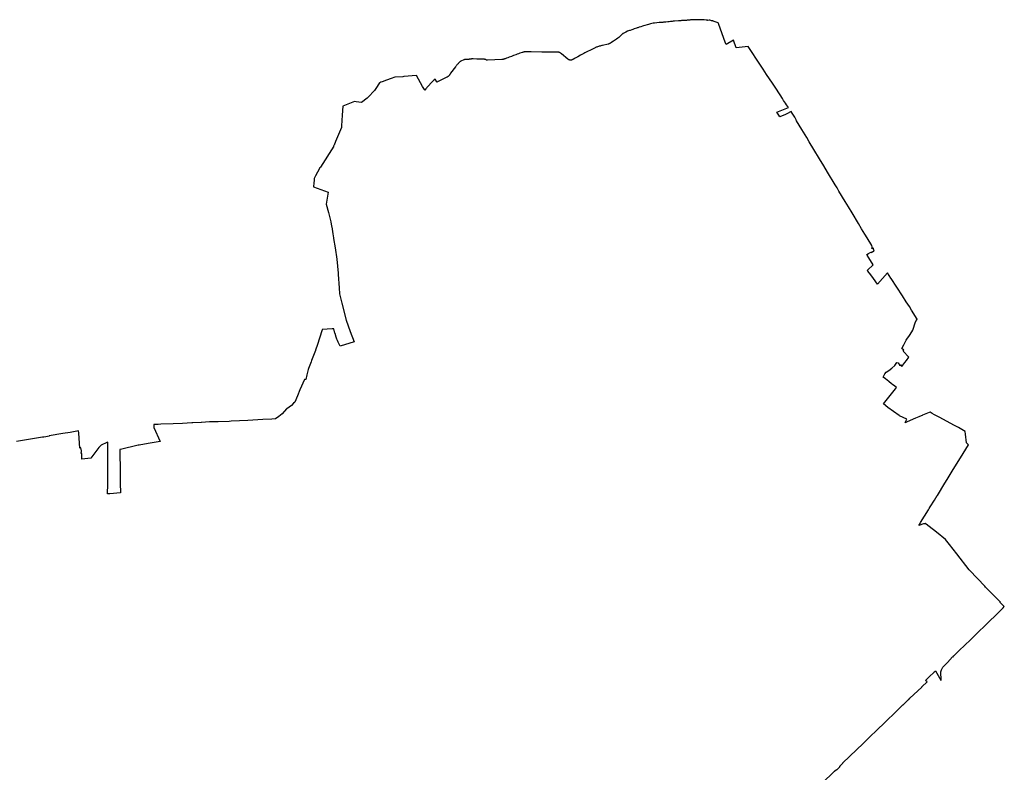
# Model space of a CAD drawing. Header units: inches. Extents: x 124567 to 140612, y 393451 to 405778.
# Tile 4 of 4: x 132589 to 140612, y 399644 to 405778. Entities that reach past the tile are written whole.
import ezdxf

# ---------------------------------------------------------------- set-up
doc = ezdxf.new("R2010")
doc.units = ezdxf.units.IN
doc.header["$MEASUREMENT"] = 0
doc.layers.add('gk-bgg-burg gem grens5', color=3, linetype='Continuous', lineweight=30)

msp = doc.modelspace()

# ---------------------------------------------------------------- linework, layer by layer
at = {"layer": 'gk-bgg-burg gem grens5', "color": 3, "linetype": 'Continuous', "lineweight": 30, "flags": 128}
msp.add_lwpolyline([(139134.194, 399561.593), (139220.645, 399644.659), (139228.506, 399652.255), (139228.582, 399652.329), (139243.713, 399667.044), (139246.392, 399664.479), (139273.483, 399690.712), (139272.216, 399692.248), (139270.514, 399694.459), (139296.646, 399719.782), (139297.264, 399720.381), (139351.432, 399772.897), (139409.124, 399828.862), (139458.864, 399876.382), (139459.314, 399876.813), (139463.099, 399880.534), (139517, 399932.983), (139518.818, 399934.745), (139570.507, 399984.853), (139586.177, 400000), (139624.158, 400036.713), (139624.766, 400037.304), (139665.064, 400076.405), (139665.353, 400076.686), (139705.095, 400115.233), (139705.494, 400115.62), (139785.601, 400193.213), (139787.142, 400194.705), (139831.997, 400238.269), (139832.528, 400238.784), (139842.222, 400248.174), (139843.165, 400249.088), (139938.437, 400338.935), (139939.097, 400339.557), (139982.768, 400380.254), (139969.997, 400392.936), (140000, 400422.636), (140038.923, 400461.166), (140044.11, 400466.3), (140044.11, 400466.3), (140050.142, 400472.27), (140061.216, 400452.542), (140094.079, 400394.003), (140097.927, 400396.303), (140093.104, 400462.996), (140099.776, 400478.78), (140106.785, 400495.362), (140111.122, 400500), (140147.648, 400539.064), (140190.746, 400584.167), (140191.597, 400582.903), (140192.414, 400583.896), (140199.304, 400592.273), (140199.586, 400592.616), (140244.974, 400636.851), (140244.766, 400637.067), (140289.84, 400681.08), (140290.927, 400679.958), (140335.961, 400723.624), (140335.598, 400723.997), (140380.451, 400767.461), (140381.962, 400768.925), (140471.463, 400855.735), (140470.852, 400856.355), (140559.504, 400942.274), (140562.047, 400944.739), (140602.666, 400985.454), (140611.612, 400994.421), (140606.137, 401000), (140601.903, 401004.315), (140593.921, 401012.448), (140580.894, 401025.417), (140577.97, 401028.295), (140579.197, 401029.487), (140579.764, 401030.036), (140461.555, 401151.682), (140459.081, 401154.227), (140459.012, 401154.298), (140453.265, 401160.243), (140330.195, 401287.536), (140325.493, 401293.945), (140223.617, 401424.225), (140164.672, 401500), (140142.247, 401528.827), (140132.924, 401541.532), (140057.855, 401601.995), (140000, 401648.588), (139976.126, 401667.814), (139970.735, 401672.153), (139967.286, 401671.367), (139964.561, 401670.418), (139962.249, 401669.794), (139959.763, 401669.091), (139957.346, 401668.7), (139952.373, 401670.386), (139915.146, 401655.911), (139925.64, 401672.823), (139929.37, 401679.13), (139929.536, 401679.411), (139993.619, 401783.174), (140000, 401793.415), (140008.085, 401806.39), (140008.596, 401807.21), (140042.842, 401863.27), (140065.845, 401900.549), (140066.188, 401901.105), (140127.057, 402000), (140145.644, 402030.198), (140187.77, 402098.244), (140275.98, 402241.764), (140319.77, 402313.012), (140304.392, 402329.457), (140296.031, 402399.58), (140293.29, 402422.565), (140237.318, 402452.986), (140205.611, 402470.151), (140080.888, 402537.705), (140042.306, 402558.628), (140024.882, 402569.614), (140006.958, 402580.181), (140006.867, 402580.235), (140000, 402577.276), (139945.254, 402553.688), (139943.667, 402553.004), (139934.201, 402548.792), (139915.685, 402540.554), (139888.756, 402528.995), (139820.565, 402500), (139808.072, 402494.688), (139801.223, 402491.691), (139803.276, 402495.564), (139805.63, 402500), (139817.076, 402521.569), (139757.593, 402549.591), (139755.231, 402551.3), (139755.152, 402551.358), (139662.945, 402618.498), (139627.588, 402646.504), (139725.088, 402770.312), (139732.143, 402779.262), (139718.575, 402790.088), (139700.51, 402804.502), (139692.098, 402811.215), (139669.532, 402829.221), (139642.716, 402850.618), (139642.72, 402850.699), (139624.739, 402865.557), (139637.385, 402892.406), (139650.394, 402903.979), (139670.024, 402917.689), (139695.19, 402937.542), (139720.759, 402960.538), (139736.486, 402983.734), (139747.821, 402980.858), (139760.798, 402960.259), (139768.685, 402965.202), (139777.579, 402951.932), (139802.369, 402985.145), (139813.457, 403000), (139833.589, 403026.972), (139786.527, 403076.431), (139791.795, 403083.178), (139777.359, 403098.828), (139792.591, 403128.037), (139812.291, 403165.862), (139817.186, 403172.849), (139839.795, 403205.144), (139844.343, 403211.642), (139866.888, 403246.754), (139888.761, 403314.223), (139897.679, 403333.594), (139900.68, 403334.932), (139900.512, 403335.461), (139902.818, 403336.237), (139856.165, 403410.273), (139837.962, 403439.155), (139812.758, 403479.076), (139782.084, 403527.647), (139781.963, 403527.833), (139689.514, 403668.974), (139687.624, 403671.952), (139660.745, 403714.374), (139660.652, 403714.522), (139579.744, 403622.515), (139545.271, 403668.692), (139523.912, 403697.304), (139500.82, 403728.193), (139497.202, 403735.282), (139543.968, 403779.331), (139543.175, 403780.639), (139508.407, 403837.786), (139495.076, 403859.727), (139492.803, 403863.396), (139505.704, 403871.085), (139524.321, 403882.228), (139525.568, 403880.381), (139541.717, 403889.828), (139542.813, 403887.66), (139550.245, 403890.869), (139543.77, 403918.331), (139541.649, 403915.426), (139540.527, 403914.662), (139532.841, 403910.721), (139534.51, 403916.829), (139534.71, 403922.477), (139534.121, 403927.686), (139531.37, 403936.275), (139493.2, 404000), (139475.2, 404030.051), (139449.43, 404073.053), (139422.556, 404117.879), (139370.919, 404203.963), (139342.094, 404251.991), (139316.29, 404294.977), (139264.664, 404380.949), (139249.528, 404406.148), (139234.601, 404430.999), (139171.347, 404536.155), (139140.179, 404587.956), (139106.681, 404643.622), (139060.96, 404719.589), (139022.438, 404783.582), (139001.745, 404817.955), (138963.024, 404882.268), (138919.525, 404953.181), (138919.266, 404953.662), (138918.762, 404954.599), (138914.442, 404962.627), (138912.777, 404965.721), (138903.776, 404982.447), (138893.055, 405000), (138883.769, 405015.204), (138875.557, 405028.649), (138841.01, 405011.165), (138823.348, 405002.752), (138816.496, 405000), (138782.604, 404986.388), (138773.942, 405000), (138758.413, 405024.402), (138852.301, 405062.959), (138837.568, 405084.694), (138829.056, 405097.253), (138813.884, 405120.365), (138803.681, 405135.911), (138784.449, 405165.212), (138743.347, 405227.841), (138722.635, 405259.404), (138674.773, 405332.355), (138647.39, 405374.099), (138624.891, 405408.407), (138525.267, 405560.352), (138427.871, 405549.379), (138406.317, 405610.534), (138344.678, 405575.879), (138340.868, 405586.412), (138283.047, 405746.281), (138282.786, 405747.003), (138281.156, 405751.518), (138280.774, 405752.575), (138239.692, 405766.849), (138238.438, 405767.053), (138230.079, 405768.67), (138225.561, 405769.476), (138219.405, 405771.263), (138213.642, 405772.963), (138207.634, 405773.003), (138196.894, 405772.442), (138195.308, 405772.424), (138193.727, 405772.537), (138192.221, 405772.766), (138190.738, 405773.114), (138189.661, 405773.476), (138186.437, 405774.311), (138183.146, 405774.806), (138166.669, 405776.469), (138165.091, 405776.753), (138163.506, 405776.987), (138159.691, 405777.335), (138155.863, 405777.388), (138155.213, 405777.367), (138154.566, 405777.339), (138142.151, 405777.635), (138133.349, 405777.719), (138124.551, 405777.471), (138118.433, 405777.246), (138112.351, 405777.101), (138110.805, 405777.077), (138109.259, 405777.058), (138106.614, 405777.038), (138103.97, 405777.032), (138102.47, 405777.036), (138100.973, 405777.156), (138097.131, 405777.091), (138093.291, 405777.168), (138085.917, 405777.349), (138078.719, 405777.006), (138077.199, 405776.894), (138075.683, 405776.754), (138073.944, 405776.561), (138072.21, 405776.331), (138067.42, 405775.911), (138062.613, 405776.047), (138061.763, 405776.252), (138060.89, 405776.397), (138059.38, 405776.497), (138057.871, 405776.41), (138056.365, 405776.132), (138054.907, 405775.67), (138048.929, 405775.101), (138047.279, 405775.041), (138045.809, 405774.937), (138044.284, 405774.853), (138042.761, 405774.749), (138037.23, 405774.196), (138031.734, 405773.374), (138026.999, 405772.792), (138022.42, 405772.408), (138021.771, 405772.405), (138021.298, 405772.384), (138019.381, 405772.293), (138004.442, 405771.589), (138001.394, 405771.459), (138000, 405771.4), (137991.603, 405771.044), (137981.793, 405770.172), (137975.706, 405769.631), (137972.249, 405769.213), (137969.019, 405768.809), (137967.487, 405768.675), (137965.956, 405768.548), (137961.058, 405768.18), (137956.156, 405767.874), (137924.349, 405765.958), (137914.82, 405765.199), (137905.328, 405764.074), (137902.198, 405763.621), (137901.722, 405763.548), (137901.247, 405763.476), (137891.603, 405762), (137881.934, 405760.703), (137878.056, 405760.205), (137874.176, 405759.733), (137872.618, 405759.55), (137871.06, 405759.371), (137854.028, 405757.682), (137836.956, 405756.48), (137835.42, 405756.395), (137833.884, 405756.314), (137830.693, 405756.123), (137827.834, 405755.94), (137826.302, 405755.837), (137824.771, 405755.733), (137820.216, 405755.406), (137815.664, 405755.056), (137815.331, 405755.029), (137815, 405755.003), (137813.797, 405754.905), (137812.595, 405754.807), (137807.952, 405754.409), (137803.313, 405753.988), (137801.77, 405754.021), (137800.265, 405753.85), (137760.242, 405749.292), (137750.481, 405748.052), (137740.93, 405746.201), (137729.68, 405743.601), (137713.811, 405739.341), (137670.701, 405726.66), (137665.002, 405724.751), (137650.82, 405720.371), (137637.151, 405715.632), (137624.741, 405711.751), (137619.16, 405710.171), (137614.011, 405708.552), (137596.362, 405702.08), (137585.471, 405697.771), (137575.762, 405694.482), (137563.081, 405690.571), (137556.721, 405688.281), (137542.502, 405682.961), (137529.092, 405677.332), (137517.932, 405671.882), (137507.522, 405665.691), (137506.023, 405664.853), (137504.553, 405663.964), (137503.114, 405663.026), (137502.407, 405662.538), (137501.018, 405661.528), (137500.337, 405661.005), (137499.001, 405659.926), (137497.702, 405658.801), (137496.443, 405657.633), (137495.224, 405656.423), (137490.2, 405651.382), (137483.072, 405642.502), (137474.79, 405635.061), (137469.841, 405631.362), (137463.892, 405627.39), (137451.072, 405618.062), (137443.201, 405613.181), (137427.381, 405602.041), (137421.731, 405598.811), (137409.99, 405591.411), (137403.343, 405587.722), (137401.158, 405585.96), (137397.259, 405584.059), (137395.519, 405583.065), (137394.817, 405582.672), (137393.392, 405581.922), (137391.942, 405581.223), (137391.208, 405580.893), (137389.745, 405580.28), (137389.006, 405579.992), (137388.262, 405579.718), (137386.76, 405579.207), (137386.003, 405578.972), (137384.476, 405578.54), (137382.936, 405578.161), (137338.038, 405567.932), (137331.245, 405566.319), (137324.48, 405564.589), (137317.746, 405562.744), (137311.045, 405560.783), (137304.379, 405558.707), (137297.749, 405556.517), (137292.507, 405554.584), (137287.3, 405552.557), (137282.131, 405550.437), (137277, 405548.224), (137271.91, 405545.92), (137266.863, 405543.524), (137261.859, 405541.038), (137195.089, 405507.027), (137185.451, 405502.021), (137181.558, 405500), (137159.379, 405488.298), (137137.354, 405476.31), (137115.486, 405464.037), (137106.968, 405459.519), (137102.21, 405456.935), (137098.481, 405454.91), (137097.556, 405454.218), (137096.608, 405453.558), (137095.638, 405452.932), (137094.646, 405452.34), (137093.635, 405451.782), (137092.604, 405451.26), (137092.083, 405451.013), (137091.027, 405450.545), (137089.955, 405450.115), (137088.869, 405449.722), (137087.77, 405449.367), (137086.659, 405449.05), (137085.538, 405448.772), (137084.408, 405448.533), (137083.271, 405448.334), (137082.127, 405448.174), (137080.978, 405448.054), (137079.754, 405447.97), (137078.527, 405447.932), (137077.914, 405447.929), (137076.687, 405447.958), (137076.22, 405447.982), (137075.083, 405448.065), (137073.95, 405448.188), (137072.259, 405448.444), (137071.14, 405448.663), (137070.03, 405448.92), (137068.928, 405449.215), (137067.838, 405449.548), (137066.76, 405449.918), (137065.694, 405450.324), (137064.644, 405450.767), (137063.609, 405451.246), (137062.592, 405451.76), (137061.592, 405452.308), (137060.13, 405453.195), (137059.215, 405453.803), (137058.32, 405454.442), (137057.448, 405455.109), (137056.598, 405455.806), (137004.465, 405500), (137002.275, 405501.77), (137000, 405503.429), (136999.188, 405503.981), (136997.535, 405505.043), (136995.847, 405506.047), (136994.125, 405506.992), (136992.371, 405507.877), (136991.483, 405508.296), (136989.686, 405509.089), (136987.862, 405509.82), (136986.015, 405510.487), (136984.145, 405511.09), (136983.203, 405511.367), (136981.305, 405511.872), (136980.349, 405512.1), (136978.428, 405512.507), (136976.493, 405512.846), (136974.548, 405513.119), (136973.572, 405513.23), (136971.615, 405513.402), (136969.653, 405513.506), (136968.672, 405513.532), (136966.707, 405513.535), (136964.744, 405513.469), (136947.299, 405513.903), (136906.619, 405513.82), (136885.824, 405513.843), (136865.029, 405513.996), (136844.236, 405514.281), (136758.04, 405515.792), (136738.766, 405516.222), (136717.73, 405516.177), (136716.079, 405516.158), (136714.43, 405516.111), (136712.781, 405516.035), (136711.133, 405515.93), (136709.488, 405515.797), (136707.845, 405515.636), (136706.206, 405515.446), (136704.57, 405515.228), (136702.938, 405514.981), (136701.31, 405514.706), (136699.687, 405514.403), (136698.07, 405514.072), (136696.459, 405513.713), (136694.855, 405513.326), (136693.257, 405512.912), (136691.667, 405512.47), (136690.084, 405512), (136688.51, 405511.503), (136686.945, 405510.979), (136675.66, 405507.432), (136664.412, 405503.772), (136653.2, 405500), (136642.334, 405496.236), (136631.502, 405492.376), (136613.447, 405485.795), (136595.5, 405478.923), (136577.667, 405471.762), (136566.78, 405467.385), (136555.857, 405463.1), (136544.898, 405458.906), (136543.528, 405458.383), (136542.15, 405457.883), (136540.763, 405457.407), (136539.369, 405456.955), (136537.967, 405456.527), (136536.557, 405456.123), (136535.141, 405455.743), (136533.719, 405455.388), (136532.291, 405455.056), (136530.857, 405454.75), (136529.418, 405454.468), (136527.975, 405454.211), (136526.527, 405453.978), (136525.076, 405453.77), (136523.621, 405453.587), (136522.164, 405453.43), (136520.704, 405453.297), (136519.242, 405453.189), (136517.778, 405453.106), (136461.63, 405450.414), (136400.603, 405447.802), (136399.483, 405447.784), (136398.736, 405447.806), (136397.991, 405447.856), (136396.905, 405447.976), (136396.185, 405448.088), (136395.469, 405448.225), (136394.406, 405448.478), (136393.358, 405448.787), (136392.328, 405449.151), (136391.318, 405449.569), (136390.332, 405450.039), (136389.689, 405450.382), (136389.058, 405450.747), (136387.792, 405451.366), (136386.505, 405451.939), (136385.854, 405452.208), (136384.538, 405452.711), (136383.873, 405452.944), (136382.532, 405453.375), (136381.876, 405453.566), (136380.554, 405453.914), (136379.888, 405454.07), (136378.55, 405454.348), (136377.096, 405454.596), (136375.633, 405454.789), (136374.899, 405454.865), (136354.717, 405456.204), (136353.491, 405456.278), (136352.263, 405456.331), (136351.035, 405456.364), (136349.806, 405456.377), (136348.578, 405456.369), (136347.349, 405456.341), (136346.122, 405456.292), (136344.895, 405456.223), (136343.584, 405456.129), (136342.272, 405456.058), (136340.959, 405456.011), (136339.645, 405455.987), (136338.331, 405455.987), (136337.017, 405456.011), (136335.703, 405456.058), (136334.391, 405456.129), (136333.139, 405456.218), (136331.889, 405456.329), (136330.641, 405456.462), (136329.396, 405456.616), (136321.778, 405456.952), (136314.156, 405457.158), (136284.184, 405457.615), (136282.37, 405457.672), (136280.555, 405457.698), (136278.74, 405457.693), (136276.925, 405457.656), (136275.111, 405457.588), (136273.298, 405457.489), (136271.488, 405457.359), (136269.68, 405457.197), (136267.875, 405457.004), (136266.074, 405456.781), (136264.277, 405456.526), (136262.484, 405456.24), (136262.027, 405456.162), (136261.57, 405456.082), (136261.114, 405456), (136259.136, 405455.704), (136257.566, 405455.469), (136252, 405454.637), (136249.348, 405454.264), (136246.689, 405453.938), (136244.025, 405453.659), (136241.357, 405453.427), (136238.685, 405453.243), (136236.01, 405453.105), (136233.333, 405453.014), (136230.654, 405452.971), (136227.976, 405452.975), (136227.076, 405452.988), (136226.177, 405453.005), (136225.277, 405453.028), (136221.322, 405453.139), (136219.686, 405453.142), (136218.596, 405453.095), (136217.508, 405453.01), (136216.424, 405452.886), (136214.808, 405452.628), (136213.739, 405452.408), (136212.679, 405452.15), (136211.629, 405451.855), (136210.573, 405451.518), (136209.529, 405451.142), (136209.013, 405450.94), (136207.991, 405450.508), (136206.986, 405450.039), (136183.912, 405438.774), (136182.23, 405437.915), (136180.578, 405436.998), (136178.96, 405436.023), (136178.165, 405435.515), (136176.601, 405434.456), (136175.075, 405433.342), (136173.589, 405432.176), (136172.146, 405430.958), (136170.746, 405429.689), (136170.063, 405429.037), (136165.373, 405424.138), (136160.771, 405419.158), (136156.256, 405414.097), (136151.832, 405408.958), (136147.499, 405403.741), (136144.827, 405400.43), (136142.192, 405397.088), (136139.594, 405393.718), (136100.657, 405342.632), (136099.751, 405341.397), (136098.866, 405340.147), (136098.002, 405338.883), (136097.159, 405337.604), (136096.338, 405336.312), (136095.538, 405335.005), (136094.761, 405333.686), (136094.005, 405332.354), (136093.272, 405331.009), (136092.562, 405329.652), (136091.875, 405328.284), (136091.21, 405326.904), (136090.654, 405325.702), (136089.346, 405324.074), (136087.984, 405322.491), (136086.568, 405320.956), (136085.1, 405319.471), (136083.583, 405318.037), (136082.017, 405316.655), (136080.404, 405315.328), (136078.748, 405314.057), (136077.903, 405313.443), (136076.204, 405312.273), (136074.467, 405311.161), (136072.693, 405310.109), (136070.884, 405309.118), (136069.967, 405308.645), (136000, 405274.299), (135997.563, 405273.103), (135990.335, 405269.555), (135988.342, 405272.531), (135973.804, 405294.235), (135966.358, 405286.723), (135947.302, 405267.498), (135913.583, 405233.478), (135906.556, 405224.609), (135903.223, 405220.402), (135897.779, 405213.935), (135891.11, 405203.891), (135888.436, 405205.104), (135886.986, 405207.694), (135872.603, 405233.39), (135823.025, 405322.483), (135719.498, 405314.083), (135710.258, 405313.333), (135646.539, 405308.578), (135617.339, 405298.191), (135576.691, 405283.731), (135542.224, 405271.467), (135531.778, 405267.678), (135522.901, 405264.458), (135520.964, 405264.198), (135489.861, 405216.024), (135479.383, 405199.795), (135428.395, 405147.321), (135420.514, 405139.211), (135373.475, 405103.946), (135330.491, 405109.491), (135316.768, 405111.261), (135250.132, 405084.659), (135223.552, 405074.048), (135217.663, 405000), (135210.653, 404911.852), (135210.455, 404909.358), (135210.716, 404899.315), (135162.114, 404784.314), (135159.12, 404775.734), (135154.528, 404762.572), (135152.327, 404756.265), (135151.838, 404755.625), (135146.897, 404749.164), (135147.651, 404747.314), (135039.471, 404576.493), (135039.148, 404575.983), (135036.782, 404573.491), (135033.265, 404569.788), (135031.438, 404566.209), (134998.462, 404504.485), (134991.463, 404488.654), (134989.558, 404483.309), (134988.545, 404480.03), (134987.39, 404467.918), (134984.993, 404447.274), (134983.763, 404415.637), (135103.371, 404371.549), (135087.817, 404274.073), (135105.314, 404206.387), (135124.741, 404131.237), (135130.478, 404095.812), (135131.469, 404089.69), (135140.718, 404032.58), (135145.994, 404000), (135146.864, 403994.63), (135159.286, 403917.929), (135174.01, 403827.02), (135184.564, 403711.632), (135185.238, 403700.544), (135191.786, 403592.752), (135194.82, 403542.827), (135194.883, 403542.577), (135205.499, 403500), (135213.325, 403468.616), (135248.204, 403328.748), (135282.822, 403236.467), (135313.927, 403153.557), (135200.516, 403117.214), (135184.617, 403150.027), (135178.877, 403163.267), (135174.26, 403174.331), (135168.851, 403190.652), (135159.521, 403219.19), (135157.741, 403224.184), (135148.609, 403259.245), (135142.857, 403258.929), (135136.628, 403258.588), (135054.211, 403254.069), (135053.036, 403249.968), (135051.027, 403243.05), (135015.462, 403131.4), (135000.905, 403085.307), (135000.32, 403083.467), (135000, 403082.638), (134968.11, 403000), (134963.524, 402988.116), (134942.796, 402934.401), (134940.612, 402927.63), (134940.233, 402926.384), (134929.408, 402883.092), (134919.813, 402844.804), (134909.763, 402844.666), (134871.79, 402760.57), (134852.76, 402712.411), (134830.24, 402660.91), (134821.619, 402651.952), (134802.82, 402632.42), (134765.6, 402605.741), (134763.97, 402606.761), (134727.9, 402566.451), (134699.83, 402543.341), (134673.296, 402526.195), (134643.077, 402522.791), (134570.208, 402518.397), (134448.305, 402511.579), (134312.071, 402505.267), (134297.071, 402504.491), (134207.115, 402500), (134196.559, 402499.473), (134136.657, 402499.148), (134135.954, 402499.147), (134071.362, 402495.528), (134068.231, 402495.384), (134000, 402492.24), (133993.305, 402491.932), (133992.675, 402491.88), (133915.889, 402487.706), (133839.488, 402484.48), (133739.444, 402480.361), (133717.374, 402479.809), (133682.11, 402478.544), (133682.946, 402455.254), (133732.987, 402340.159), (133635.912, 402323.602), (133562.515, 402310.966), (133554.729, 402309.159), (133411.341, 402275.889), (133406.253, 402275.598), (133406.512, 402248.793), (133407.854, 402109.9), (133408.006, 402094.116), (133408.281, 402065.597), (133408.381, 402055.218), (133408.913, 402000), (133409.669, 401921.6), (133323.505, 401914.248), (133304.694, 401912.394), (133304.969, 401930.128), (133305.55, 401945.102), (133306.276, 401960.255), (133306.304, 401973.666), (133306.489, 402000), (133308.843, 402335.406), (133299.532, 402331.083), (133252.28, 402309.103), (133233.249, 402290.606), (133169.612, 402205.528), (133096.852, 402196.576), (133094.916, 402223.655), (133095.007, 402241.812), (133091.685, 402242.24), (133092.622, 402261.474), (133091.88, 402265.333), (133087.502, 402288.107), (133085.555, 402287.789), (133079.543, 402286.805), (133070.452, 402409.336), (133068.988, 402426.262), (133000, 402414.283), (132941.869, 402404.19), (132830.824, 402385.464), (132831.405, 402382.555), (132787.322, 402376.29), (132775.585, 402374.813), (132759.908, 402372.988), (132742.722, 402370.413), (132694.795, 402363.244), (132659.896, 402357.328), (132612.881, 402347.884), (132563.159, 402340.863)], dxfattribs=at)

doc.saveas('drawing.dxf')
